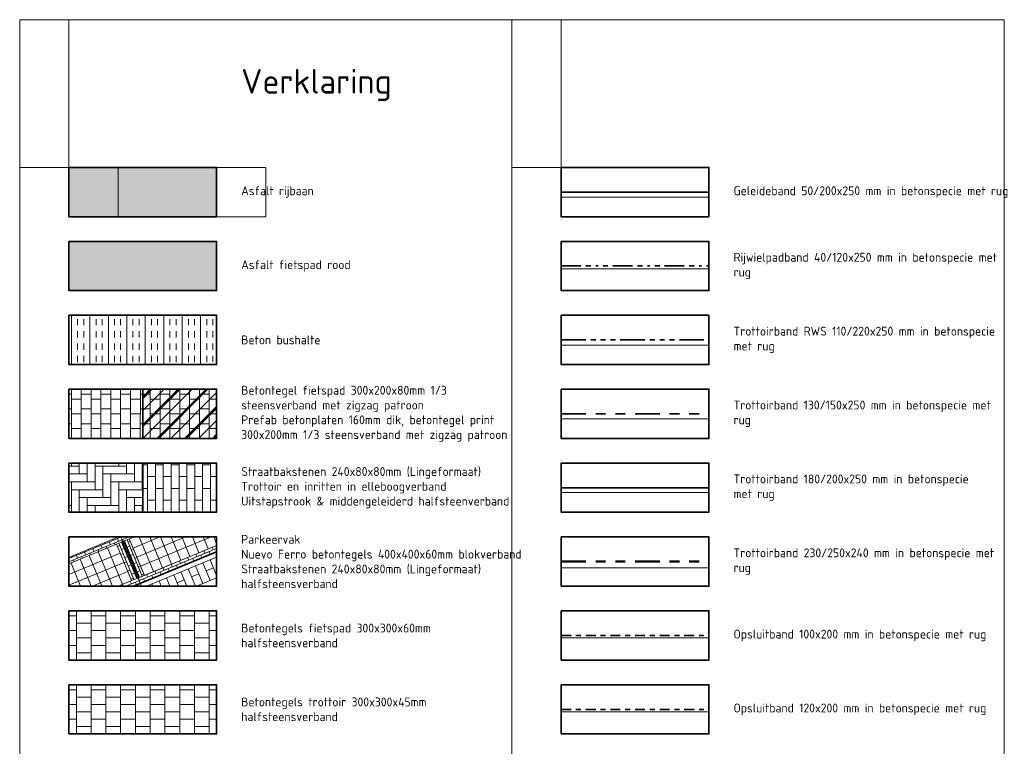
# Model space of a CAD drawing. Header units: metres. Extents: x 196674 to 197628, y 355499 to 356232.
# Tile 209 of 209: x 197534 to 197574, y 356198 to 356227. Entities that reach past the tile are written whole.
import ezdxf

# ---------------------------------------------------------------- set-up
doc = ezdxf.new("R2010")
doc.units = ezdxf.units.M
for name, pattern in [('VH-OPSLUITBAND-SO', [10, 4, -2, 2, -2]), ('VH-RIJWIELPADBAND-SO', [20, 8, -2, 2, -2, 0, -2, 2, -2]), ('VH-RWSBAND-SO', [24, 10, -2, 2, -2, 2, -2, 2, -2]), ('VH-TROTTOIRBAND-SO', [15, 5, -2, 2, -2, 2, -2])]:
    doc.linetypes.add(name, pattern=pattern)
doc.layers.get('Defpoints').update_dxf_attribs({"color": 231, "lineweight": 18})
for name, color, linetype, lineweight, true_color in [('N-WE-BC-BETONVORM-A-50', 7, 'Continuous', 18, 0xb1959e), ('N-WE-VH-GESLOTENVERHARDING_ASFALT_FIETSPAD-A-200', 7, 'Continuous', 5, 0xe98094), ('N-WE-VH-GESLOTENVERHARDING_ASFALT_RIJBAAN-V', 7, 'Continuous', 5, 0xd6d6d6), ('N-WE-VH-GESLOTENVERHARDING_BETON_300x300_FIETSPAD_ROOD-A', 7, 'Continuous', 5, 0xb1959e), ('N-WE-VH-KANTOPSLUITING_GELEIDEBAND_50 200-G', 1, 'Continuous', 35, 0xff0000), ('N-WE-VH-KANTOPSLUITING_OPSLUITBAND_100X200-G', 150, 'VH-OPSLUITBAND-SO', 35, 0x007fff), ('N-WE-VH-KANTOPSLUITING_OPSLUITBAND_120X250-G', 30, 'VH-OPSLUITBAND-SO', 35, 0xff7f00), ('N-WE-VH-KANTOPSLUITING_RIJWIELPADBAND_40 120-G', 7, 'VH-RIJWIELPADBAND-SO', 35, 0x7a1f00), ('N-WE-VH-KANTOPSLUITING_TROTTOIRBAND_130X150-G', 7, 'VH-TROTTOIRBAND-SO', 35, 0xa5007c), ('N-WE-VH-KANTOPSLUITING_TROTTOIRBAND_180X200-G', 6, 'Continuous', 35, 0xff00ff), ('N-WE-VH-KANTOPSLUITING_TROTTOIRBAND_230X250-G', 190, 'VH-TROTTOIRBAND-SO', 50, 0x7f00ff), ('N-WE-VH-KANTOPSLUITING_TROTTOIRBAND_RWS_110 220-G', 7, 'VH-RWSBAND-SO', 35, 0xff3838), ('N-WE-VH-OPENVERHARDING_STRAATBAKSTEEN_PARKEERVAK-V', 7, 'Continuous', 5, 0xffffff), ('N-WE-VH-OPENVERHARDING_STRAATBAKSTEEN_ROOD_ELLEBOOG_LINGE-A', 7, 'Continuous', 5, 0xdaaea0), ('N-WE-VH-OPENVERHARDING_STRAATBAKSTEEN_ROOD_HALFSTEENS-LINGE-A', 7, 'Continuous', 5, 0xdaaea0), ('N-WE-VH-OPENVERHARDING_STRAATBAKSTEEN_ROOD_STREKKEN-LINGE-A', 7, 'Continuous', 5, 0xdaaea0), ('N-WE-VH-OPENVERHARDING_TEGEL_200x300_FIETSPAD_ROOD-A', 7, 'Continuous', 5, 0xe04d68), ('N-WE-VH-OPENVERHARDING_TEGEL_300x300_FIETSPAD_ROOD-A', 7, 'Continuous', 5, 0xe98094)]:
    doc.layers.add(name, color=color, linetype=linetype, lineweight=lineweight, true_color=true_color)
for name, color, linetype, lineweight in [('N-WE-VH-GESLOTENVERHARDING_BETON_BUS-A-200', 255, 'Continuous', 5), ('N-WE-VH-KANTOPSLUITING_ACHTERKANTBAND-G', 50, 'Continuous', 18), ('N-WE-VH-MATERIAALGRENS-G', 7, 'Continuous', 13), ('N-WE-VH-OPENVERHARDING_TEGEL_300x300_TROTTOIR-A', 251, 'Continuous', 15), ('N-WE-VH-OPENVERHARDING_TEGEL_400x400_PARKEERVAKKEN-A', 252, 'Continuous', 5), ('X-XX-AL-LEGENDA-G', 7, 'Continuous', 35), ('X-XX-AL-LEGENDA-T18', 30, 'Continuous', 25), ('X-XX-AL-LEGENDA-T50', 130, 'Continuous', 50)]:
    doc.layers.add(name, color=color, linetype=linetype, lineweight=lineweight)
doc.layers.add('N-WE-VH-HULPLIJN-G', color=40, linetype='Continuous', lineweight=5, plot=False)
doc.styles.add('NLCS-ISO-ANNOTATIEF-T50', font='NLCS-ISO.ttf', dxfattribs={"height": 5})
doc.styles.add('NLCS-ISO-M200-T18', font='NLCS-ISO.ttf', dxfattribs={"height": 0.36})
pattern_1 = [(90, (0, 0), (-0.4, 2e-17), []), (180, (0, 0), (-7e-17, -0.6), [0.4, -0.4]), (180, (2e-17, 0.4), (-7e-17, -0.6), [-0.4, 0.4])]
pattern_2 = [(0, (0, 0), (0.6, 0.3), [0.6, -0.6]), (90, (0, 0), (-0.6, 4e-17), [])]

msp = doc.modelspace()

# ---------------------------------------------------------------- hatches: boundary and pattern name
at = {"layer": 'N-WE-BC-BETONVORM-A-50'}
h = msp.add_hatch(dxfattribs=at)
h.set_pattern_fill('ACO-BETON_ONGEWAPEND-SODMM', color=256, scale=0.1, pattern_type=2)
h.set_pattern_definition([(45, (0, -1000), (-0.565685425, 0.565685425), []), (45, (0, -999.5143), (-0.565685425, 0.565685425), []), (45, (0, -999.4943), (-0.565685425, 0.565685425), []), (45, (0, -999.4743), (-0.565685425, 0.565685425), []), (45, (0, -999.4543), (-0.565685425, 0.565685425), []), (45, (0, -999.4343), (-0.565685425, 0.565685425), [])])
h.paths.add_polyline_path([(197538.899, 356212.403), (197541.899, 356212.403), (197541.899, 356210.403), (197538.899, 356210.403)])
at = {"layer": 'N-WE-VH-GESLOTENVERHARDING_ASFALT_FIETSPAD-A-200'}
h = msp.add_hatch(color=256, dxfattribs=at)
h.dxf.hatch_style = 1
h.paths.add_polyline_path([(197535.899, 356218.403), (197541.899, 356218.403), (197541.899, 356216.403), (197535.899, 356216.403)])
at = {"layer": 'N-WE-VH-GESLOTENVERHARDING_ASFALT_RIJBAAN-V'}
h = msp.add_hatch(color=256, dxfattribs=at)
h.dxf.hatch_style = 1
h.paths.add_polyline_path([(197535.899, 356221.403), (197541.899, 356221.403), (197541.899, 356219.403), (197535.899, 356219.403)])
at = {"layer": 'N-WE-VH-GESLOTENVERHARDING_BETON_300x300_FIETSPAD_ROOD-A'}
h = msp.add_hatch(dxfattribs=at)
h.set_pattern_fill('AVH-TEGEL_200X300_HALFST', color=256, scale=2, angle=90, pattern_type=2)
h.set_pattern_definition(pattern_1)
h.paths.add_polyline_path([(197538.899, 356212.403), (197541.899, 356212.403), (197541.899, 356210.403), (197538.899, 356210.403)])
at = {"layer": 'N-WE-VH-GESLOTENVERHARDING_BETON_BUS-A-200'}
h = msp.add_hatch(dxfattribs=at)
h.set_pattern_fill('AVH-BETON_GEWAPEND-SO', color=256, scale=0.2, angle=90, pattern_type=2)
h.set_pattern_definition([(90, (-2, 63), (-0.75, 5e-17), []), (90, (-2.25, 63), (-0.75, 5e-17), [0.25, -0.25]), (90, (-2.5, 63), (-0.75, 5e-17), [0.25, -0.25])])
h.paths.add_polyline_path([(197535.899, 356215.403), (197541.899, 356215.403), (197541.899, 356213.403), (197535.899, 356213.403)])
at = {"layer": 'N-WE-VH-OPENVERHARDING_STRAATBAKSTEEN_PARKEERVAK-V'}
h = msp.add_hatch(color=256, dxfattribs=at)
h.dxf.hatch_style = 1
h.paths.add_polyline_path([(197538.741, 356204.751), (197538.129, 356206.229), (197538.055, 356206.199), (197538.667, 356204.72)])
at = {"layer": 'N-WE-VH-OPENVERHARDING_STRAATBAKSTEEN_ROOD_ELLEBOOG_LINGE-A', "true_color": 0xb05e45}
h = msp.add_hatch(dxfattribs=at)
h.set_pattern_fill('AVH-ROO_BSS_LINGEFRMT_ELLEBOOG', color=25, scale=4, angle=90, pattern_type=2)
h.set_pattern_definition([(90, (0, 0), (-0.32, 0.32), [1.28, -0.64]), (0, (-0.96, 6e-17), (-0.32, 0.32), [1.28, -0.64])])
h.paths.add_polyline_path([(197535.899, 356209.403), (197538.899, 356209.403), (197538.899, 356207.403), (197535.899, 356207.403)])
at = {"layer": 'N-WE-VH-OPENVERHARDING_STRAATBAKSTEEN_ROOD_HALFSTEENS-LINGE-A', "true_color": 0xb05e45}
h = msp.add_hatch(dxfattribs=at)
h.set_pattern_fill('AVH-BSS_LINGEFORMAAT_HALFST', color=25, scale=4, pattern_type=2)
h.set_pattern_definition([(0, (196825.81085, 355944.3733), (0.96, 0.48), [0.32, -0.32]), (90, (196825.81085, 355944.3733), (-0.32, 2e-17), [])])
h.paths.add_polyline_path([(197538.899, 356209.403), (197541.899, 356209.403), (197541.899, 356207.403), (197538.899, 356207.403)])
h = msp.add_hatch(dxfattribs=at)
h.set_pattern_fill('AVH-BSS_LINGEFORMAAT_HALFST', color=25, scale=4, angle=22.5, pattern_type=2)
h.set_pattern_definition([(22.5, (7, 0.78), (0.7032363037, 0.8108382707), [0.32, -0.32]), (112.5, (7, 0.78), (-0.2956414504, -0.12245869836), [])])
h.paths.add_polyline_path([(197539.05, 356204.403), (197541.088, 356204.403), (197541.899, 356204.739), (197541.899, 356205.583)])
at = {"layer": 'N-WE-VH-OPENVERHARDING_STRAATBAKSTEEN_ROOD_STREKKEN-LINGE-A', "true_color": 0xb05e45}
h = msp.add_hatch(dxfattribs=at)
h.set_pattern_fill('AVH-BSS_LINGEFORMAAT_HALFST', color=25, scale=1.5, angle=112.5, pattern_type=2)
h.set_pattern_definition([(112.5, (197532.32864, 356201.83513), (-0.3040644, 0.2637136), [0.12, -0.12]), (202.5, (197532.32864, 356201.83513), (0.045922, -0.1108655), [])])
h.paths.add_polyline_path([(197538.547, 356206.403), (197538.013, 356206.403), (197538.092, 356206.214)])
h.paths.add_polyline_path([(197541.899, 356205.799), (197541.899, 356206.059), (197538.704, 356204.736), (197538.796, 356204.514)])
h.paths.add_polyline_path([(197537.9, 356204.403), (197538.527, 356204.403), (197538.796, 356204.514), (197538.704, 356204.736), (197538.445, 356204.628)])
h.paths.add_polyline_path([(197535.899, 356205.566), (197535.899, 356205.306), (197538.092, 356206.214), (197538, 356206.436)])
h = msp.add_hatch(dxfattribs=at)
h.set_pattern_fill('AVH-BSS_LINGEFORMAAT_HALFST', color=25, scale=1.5, angle=22.5, pattern_type=2)
h.set_pattern_definition([(22.5, (14.20285, 5.01336), (0.26371361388, 0.3040643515), [0.12, -0.12]), (112.5, (14.20285, 5.01336), (-0.1108655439, -0.045922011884), [])])
h.paths.add_polyline_path([(197538.092, 356206.214), (197537.833, 356206.107), (197538.445, 356204.628), (197538.704, 356204.736)])
h.paths.add_polyline_path([(197538.35, 356206.321), (197538.092, 356206.214), (197538.704, 356204.736), (197538.963, 356204.843)])
at = {"layer": 'N-WE-VH-OPENVERHARDING_TEGEL_200x300_FIETSPAD_ROOD-A'}
h = msp.add_hatch(dxfattribs=at)
h.set_pattern_fill('AVH-TEGEL_200X300_HALFST', color=256, scale=2, angle=90, pattern_type=2)
h.set_pattern_definition(pattern_1)
h.paths.add_polyline_path([(197535.899, 356212.403), (197538.899, 356212.403), (197538.899, 356210.403), (197535.899, 356210.403)])
at = {"layer": 'N-WE-VH-OPENVERHARDING_TEGEL_300x300_FIETSPAD_ROOD-A'}
h = msp.add_hatch(dxfattribs=at)
h.set_pattern_fill('AVH-TEGEL_300X300_HALFST', color=256, scale=2, pattern_type=2)
h.set_pattern_definition(pattern_2)
h.paths.add_polyline_path([(197535.899, 356203.403), (197541.899, 356203.403), (197541.899, 356201.403), (197535.899, 356201.403)])
at = {"layer": 'N-WE-VH-OPENVERHARDING_TEGEL_300x300_TROTTOIR-A'}
h = msp.add_hatch(dxfattribs=at)
h.set_pattern_fill('AVH-TEGEL_300X300_HALFST', color=256, scale=2, pattern_type=2)
h.set_pattern_definition(pattern_2)
h.paths.add_polyline_path([(197535.899, 356200.403), (197541.899, 356200.403), (197541.899, 356198.403), (197535.899, 356198.403)])
at = {"layer": 'N-WE-VH-OPENVERHARDING_TEGEL_400x400_PARKEERVAKKEN-A'}
h = msp.add_hatch(dxfattribs=at)
h.set_pattern_fill('AVH-TEGEL_400X400_BLOK', color=256, angle=-67.5, pattern_type=2)
h.set_pattern_definition([(292.5, (197538.96264, 356204.8428), (0.36955, 0.153073), []), (22.5, (197538.96264, 356204.8428), (-0.153073, 0.36955), [])])
h.paths.add_polyline_path([(197538.547, 356206.403), (197538.35, 356206.321), (197538.963, 356204.843), (197541.899, 356206.059), (197541.899, 356206.403)])
h = msp.add_hatch(dxfattribs=at)
h.set_pattern_fill('AVH-TEGEL_400X400_BLOK', color=256, angle=-67.5, pattern_type=2)
h.set_pattern_definition([(292.5, (197532.53244, 356202.1793), (0.369552, 0.153073), []), (22.5, (197532.53244, 356202.1793), (-0.153073, 0.369552), [])])
h.paths.add_polyline_path([(197537.9, 356204.403), (197538.445, 356204.628), (197537.833, 356206.107), (197535.899, 356205.306), (197535.899, 356204.403)])

# ---------------------------------------------------------------- linework, layer by layer
at = {"layer": 'Defpoints'}
for points in [[(197533.899, 356227.403), (197573.899, 356227.403), (197573.899, 356125.303), (197533.899, 356125.303)], [(197537.899, 356221.403), (197543.899, 356221.403), (197543.899, 356219.403), (197537.899, 356219.403)]]:
    msp.add_lwpolyline(points, close=True, dxfattribs=at)
for points in [[(197533.899, 356221.403), (197535.899, 356221.403), (197535.899, 356227.403)], [(197553.899, 356227.403), (197553.899, 356125.303)], [(197553.899, 356221.403), (197555.899, 356221.403), (197555.899, 356227.403)]]:
    msp.add_lwpolyline(points, dxfattribs=at)
at = {"layer": 'N-WE-VH-HULPLIJN-G', "flags": 128}
msp.add_lwpolyline([(197538.013, 356206.403), (197538.842, 356204.403)], dxfattribs=at)
msp.add_lwpolyline([(197538.741, 356204.751), (197538.129, 356206.229), (197538.055, 356206.199), (197538.667, 356204.72)], close=True, dxfattribs=at)
at = {"layer": 'N-WE-VH-KANTOPSLUITING_ACHTERKANTBAND-G', "flags": 128}
for points in [[(197555.899, 356220.203), (197561.899, 356220.203)], [(197555.899, 356217.283), (197561.899, 356217.283)], [(197555.899, 356214.183), (197561.899, 356214.183)], [(197555.899, 356211.203), (197561.899, 356211.203)], [(197555.899, 356208.203), (197561.899, 356208.203)], [(197555.899, 356205.153), (197561.899, 356205.153)], [(197555.899, 356202.303), (197561.899, 356202.303)], [(197555.899, 356199.303), (197561.899, 356199.303)]]:
    msp.add_lwpolyline(points, dxfattribs=at)
at = {"layer": 'N-WE-VH-KANTOPSLUITING_ACHTERKANTBAND-G', "ltscale": 0.2, "flags": 128}
for points in [[(197535.899, 356205.566), (197537.92, 356206.403)], [(197539.05, 356204.403), (197541.899, 356205.583)]]:
    msp.add_lwpolyline(points, dxfattribs=at)
at = {"layer": 'N-WE-VH-KANTOPSLUITING_GELEIDEBAND_50 200-G', "ltscale": 0.2, "flags": 128}
for points in [[(197555.899, 356220.403), (197561.899, 356220.403)], [(197538.527, 356204.403), (197541.899, 356205.799)]]:
    msp.add_lwpolyline(points, dxfattribs=at)
at = {"layer": 'N-WE-VH-KANTOPSLUITING_OPSLUITBAND_100X200-G', "ltscale": 0.1, "flags": 128}
msp.add_lwpolyline([(197555.899, 356202.403), (197561.899, 356202.403)], dxfattribs=at)
at = {"layer": 'N-WE-VH-KANTOPSLUITING_OPSLUITBAND_120X250-G', "ltscale": 0.1, "flags": 128}
msp.add_lwpolyline([(197555.899, 356199.403), (197561.899, 356199.403)], dxfattribs=at)
at = {"layer": 'N-WE-VH-KANTOPSLUITING_RIJWIELPADBAND_40 120-G', "ltscale": 0.1, "flags": 128}
msp.add_lwpolyline([(197555.899, 356217.403), (197561.899, 356217.403)], dxfattribs=at)
at = {"layer": 'N-WE-VH-KANTOPSLUITING_TROTTOIRBAND_130X150-G', "ltscale": 0.2, "flags": 128}
msp.add_lwpolyline([(197555.899, 356211.403), (197561.899, 356211.403)], dxfattribs=at)
at = {"layer": 'N-WE-VH-KANTOPSLUITING_TROTTOIRBAND_180X200-G', "ltscale": 0.2, "flags": 128}
msp.add_lwpolyline([(197555.899, 356208.403), (197561.899, 356208.403)], dxfattribs=at)
at = {"layer": 'N-WE-VH-KANTOPSLUITING_TROTTOIRBAND_230X250-G', "ltscale": 0.2, "flags": 128}
msp.add_lwpolyline([(197555.899, 356205.403), (197561.899, 356205.403)], dxfattribs=at)
at = {"layer": 'N-WE-VH-KANTOPSLUITING_TROTTOIRBAND_RWS_110 220-G', "ltscale": 0.1, "flags": 128}
msp.add_lwpolyline([(197555.899, 356214.403), (197561.899, 356214.403)], dxfattribs=at)
at = {"layer": 'N-WE-VH-MATERIAALGRENS-G', "ltscale": 0.2, "flags": 128}
for points in [[(197538.547, 356206.403), (197538.35, 356206.321), (197538.963, 356204.843), (197541.899, 356206.059)], [(197535.899, 356205.306), (197537.833, 356206.107), (197538.445, 356204.628), (197537.9, 356204.403)], [(197537.833, 356206.107), (197538.35, 356206.321)], [(197538.445, 356204.628), (197538.963, 356204.843)], [(197541.088, 356204.403), (197541.899, 356204.739)]]:
    msp.add_lwpolyline(points, dxfattribs=at)
at = {"layer": 'X-XX-AL-LEGENDA-G'}
for points in [[(197535.899, 356221.403), (197541.899, 356221.403), (197541.899, 356219.403), (197535.899, 356219.403), (197535.899, 356221.403)], [(197555.899, 356221.403), (197561.899, 356221.403), (197561.899, 356219.403), (197555.899, 356219.403), (197555.899, 356221.403)], [(197535.899, 356218.403), (197541.899, 356218.403), (197541.899, 356216.403), (197535.899, 356216.403), (197535.899, 356218.403)], [(197555.899, 356218.403), (197561.899, 356218.403), (197561.899, 356216.403), (197555.899, 356216.403), (197555.899, 356218.403)], [(197535.899, 356215.403), (197541.899, 356215.403), (197541.899, 356213.403), (197535.899, 356213.403), (197535.899, 356215.403)], [(197555.899, 356215.403), (197561.899, 356215.403), (197561.899, 356213.403), (197555.899, 356213.403), (197555.899, 356215.403)], [(197535.899, 356212.403), (197541.899, 356212.403), (197541.899, 356210.403), (197535.899, 356210.403), (197535.899, 356212.403)], [(197538.899, 356212.403), (197538.899, 356210.403)], [(197555.899, 356212.403), (197561.899, 356212.403), (197561.899, 356210.403), (197555.899, 356210.403), (197555.899, 356212.403)], [(197535.899, 356209.403), (197541.899, 356209.403), (197541.899, 356207.403), (197535.899, 356207.403), (197535.899, 356209.403)], [(197538.899, 356209.403), (197538.899, 356207.403)], [(197555.899, 356209.403), (197561.899, 356209.403), (197561.899, 356207.403), (197555.899, 356207.403), (197555.899, 356209.403)], [(197535.899, 356206.403), (197541.899, 356206.403), (197541.899, 356204.403), (197535.899, 356204.403), (197535.899, 356206.403)], [(197555.899, 356206.403), (197561.899, 356206.403), (197561.899, 356204.403), (197555.899, 356204.403), (197555.899, 356206.403)], [(197535.899, 356203.403), (197541.899, 356203.403), (197541.899, 356201.403), (197535.899, 356201.403), (197535.899, 356203.403)], [(197555.899, 356203.403), (197561.899, 356203.403), (197561.899, 356201.403), (197555.899, 356201.403), (197555.899, 356203.403)], [(197535.899, 356200.403), (197541.899, 356200.403), (197541.899, 356198.403), (197535.899, 356198.403), (197535.899, 356200.403)], [(197555.899, 356200.403), (197561.899, 356200.403), (197561.899, 356198.403), (197555.899, 356198.403), (197555.899, 356200.403)]]:
    msp.add_lwpolyline(points, dxfattribs=at)

# ---------------------------------------------------------------- texts
at = {"layer": 'X-XX-AL-LEGENDA-T18', "char_height": 0.36, "attachment_point": 4, "style": 'NLCS-ISO-M200-T18'}
for s, insert, width in [('Geleideband 50/200x250 mm in betonspecie met rug', (197562.899, 356220.403), 10.62628), ('Asfalt rijbaan', (197542.899, 356220.403), 29), ('Asfalt fietspad rood', (197542.899, 356217.403), 29), ('Rijwielpadband 40/120x250 mm in betonspecie met rug', (197562.899, 356217.403), 10.73764), ('Trottoirband RWS 110/220x250 mm in betonspecie met rug', (197562.899, 356214.403), 10.73764), ('Beton bushalte', (197542.899, 356214.403), 29), ('Betontegel fietspad 300x200x80mm 1/3 steensverband met zigzag patroon\\PPrefab betonplaten 160mm dik, betontegel print 300x200mm 1/3 steensverband met zigzag patroon', (197542.899, 356211.403), 11.19654), ('Trottoirband 130/150x250 mm in betonspecie met rug', (197562.899, 356211.403), 10.57061), ('Straatbakstenen 240x80x80mm (Lingeformaat) Trottoir en inritten in elleboogverband\\PUitstapstrook & middengeleiderd halfsteenverband', (197542.899, 356208.403), 11.21681), ('Trottoirband 180/200x250 mm in betonspecie met rug', (197562.899, 356208.403), 10.45925), ('Parkeervak\\PNuevo Ferro betontegels 400x400x60mm blokverband\\PStraatbakstenen 240x80x80mm (Lingeformaat) halfsteensverband', (197542.899, 356205.403), 11.81838), ('Trottoirband 230/250x240 mm in betonspecie met rug', (197562.899, 356205.403), 10.73764), ('Betontegels fietspad 300x300x60mm halfsteensverband', (197542.899, 356202.403), 11), ('Opsluitband 100x200 mm in betonspecie met rug', (197562.899, 356202.403), 10.84899), ('Betontegels trottoir 300x300x45mm halfsteensverband', (197542.899, 356199.403), 11), ('Opsluitband 120x200 mm in betonspecie met rug', (197562.899, 356199.403), 10.01382)]:
    msp.add_mtext(s, dxfattribs=dict(at, insert=insert, width=width))
at = {"layer": 'X-XX-AL-LEGENDA-T50', "style": 'NLCS-ISO-ANNOTATIEF-T50'}
msp.add_text('Verklaring', height=1, dxfattribs=at).set_placement((197542.899, 356224.403))

doc.saveas('drawing.dxf')
